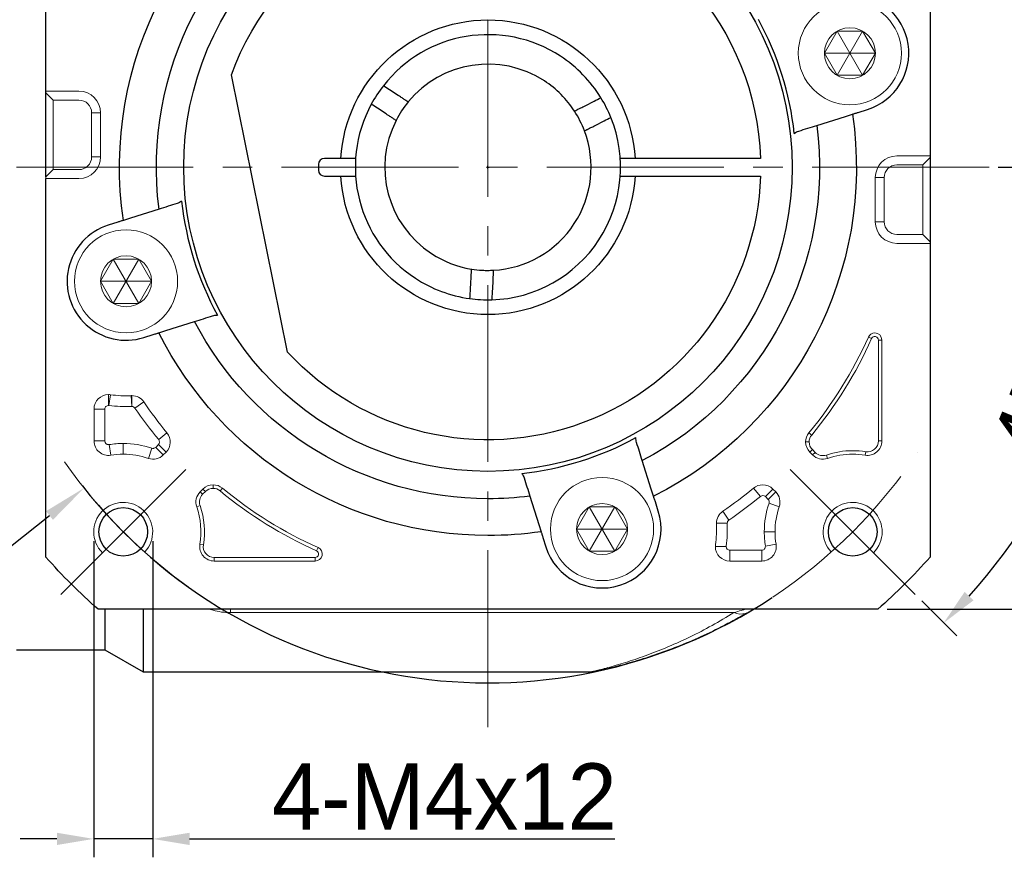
# Model space of a CAD drawing. Header units: millimetres. Extents: x 831 to 1300, y 1031 to 1361.
# Tile 3 of 12: x 891 to 958, y 1200 to 1257. Entities that reach past the tile are written whole.
import ezdxf

# ---------------------------------------------------------------- set-up
doc = ezdxf.new("R2010")
doc.units = ezdxf.units.MM
doc.header["$PDSIZE"] = -5
doc.linetypes.add('点画线', pattern=[18, 12, -2, 2, -2])
doc.layers.get('0').update_dxf_attribs({"lineweight": 18})
doc.layers.get('Defpoints').update_dxf_attribs({"lineweight": 18})
for name, color, linetype, lineweight in [('7中心线层', 7, '点画线', 18), ('尺寸线', 7, 'Continuous', 18), ('尺寸线层', 3, 'Continuous', 18), ('粗实线', 7, 'Continuous', 50), ('细实线', 7, 'Continuous', 18)]:
    doc.layers.add(name, color=color, linetype=linetype, lineweight=lineweight)
doc.styles.add('工程字', font='txt')
doc.dimstyles.new('DIMSTYLE_17', dxfattribs={"dimtxt": 8, "dimasz": 12, "dimexe": 0.18, "dimexo": 0.0625, "dimgap": 0.09, "dimtad": 1, "dimtih": 1, "dimtoh": 1, "dimdec": 3, "dimdsep": 46, "dimtxsty": 'Standard', "dimblk": '_CAXARROW', "dimcen": 0.09, "dimdle": 24, "dimadec": 0, "dimazin": 0, "dimtfac": 0.7, "dimtdec": 3, "dimtofl": 0, "dimtmove": 0, "dimatfit": 3, "dimfxl": 1, "dimtolj": 1, "dimarcsym": 0})
doc.dimstyles.new('副本 ISO-25', dxfattribs={"dimtxt": 4.5, "dimasz": 2.5, "dimexe": 1.25, "dimexo": 0.625, "dimtad": 1, "dimtxsty": '工程字', "dimcen": 2.5, "dimdle": 5, "dimadec": 0, "dimazin": 0, "dimtfac": 1, "dimtmove": 0, "dimatfit": 3, "dimfxl": 1, "dimtolj": 1, "dimarcsym": 0})

# ---------------------------------------------------------------- blocks, each defined once
blk = doc.blocks.new('*D101')
at = {"layer": 'Defpoints', "color": 0}
for p in [(895.802, 1222.356), (899.802, 1222.356), (895.802, 1201.513)]:
    blk.add_point(p, dxfattribs=at)
at = {"layer": '尺寸线层', "color": 0, "lineweight": -2}
for p, q in [((895.802, 1221.731), (895.802, 1200.263)), ((899.802, 1221.731), (899.802, 1200.263)), ((893.302, 1201.513), (890.802, 1201.513)), ((899.802, 1201.513), (895.802, 1201.513)), ((902.302, 1201.513), (931.166, 1201.513))]:
    blk.add_line(p, q, dxfattribs=at)
at = {"layer": '尺寸线层', "color": 0}
for points in [[(893.302, 1201.096), (893.302, 1201.929), (895.802, 1201.513)], [(902.302, 1201.929), (902.302, 1201.096), (899.802, 1201.513)]]:
    blk.add_solid(points, dxfattribs=at)
at = {"layer": '尺寸线层', "color": 0, "insert": (919.593, 1204.388), "char_height": 4.5, "attachment_point": 5, "style": '工程字'}
blk.add_mtext('\\A1;4-M4x12', dxfattribs=at)
blk = doc.blocks.new('_CAXARROW')
blk.add_hatch(color=0).paths.add_polyline_path([(0, 0), (-1, 0.125), (-1, -0.125)], flags=0)
blk = doc.blocks.new('*D102')
at = {"layer": 'Defpoints', "color": 0}
for p in [(949.954, 1268.877), (895.147, 1225.332)]:
    blk.add_point(p, dxfattribs=at)
at = {"layer": '尺寸线层', "color": 0, "linetype": 'Continuous', "lineweight": -2}
for p, q in [((922.46, 1247.104), (922.64, 1247.104)), ((922.55, 1247.014), (922.55, 1247.194)), ((873.296, 1207.971), (892.798, 1223.465)), ((863.17, 1207.971), (873.296, 1207.971))]:
    blk.add_line(p, q, dxfattribs=at)
blk.add_arc((922.55, 1247.104), 35, 218.17347, 303.41935, dxfattribs=at)
at = {"layer": '尺寸线层', "color": 0, "lineweight": -2, "xscale": 3, "yscale": 3, "zscale": 3, "rotation": 38.46813667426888}
blk.add_blockref('_CAXARROW', (895.147, 1225.332), dxfattribs=at)
at = {"layer": '尺寸线层', "color": 0, "insert": (867.733, 1211.221), "char_height": 4.5, "attachment_point": 5, "style": '工程字'}
blk.add_mtext('\\A1;∅70', dxfattribs=at)
blk = doc.blocks.new('_FILLED')
at = {"linetype": 'ByBlock'}
blk.add_hatch(color=0, dxfattribs=at).paths.add_polyline_path([(0, 0), (-1, 0.133), (-1, -0.133)], flags=0)
blk = doc.blocks.new('*D103')
at = {"layer": 'Defpoints', "color": 0}
for p in [(949.008, 1277.104), (949.008, 1217.104), (974.386, 1217.104)]:
    blk.add_point(p, dxfattribs=at)
at = {"layer": '尺寸线层', "color": 0, "lineweight": -2}
for p, q in [((949.633, 1277.104), (975.636, 1277.104)), ((974.386, 1274.604), (974.386, 1219.604)), ((949.633, 1217.104), (975.636, 1217.104))]:
    blk.add_line(p, q, dxfattribs=at)
at = {"layer": '尺寸线层', "color": 0}
for points in [[(974.803, 1274.604), (973.969, 1274.604), (974.386, 1277.104)], [(973.969, 1219.604), (974.803, 1219.604), (974.386, 1217.104)]]:
    blk.add_solid(points, dxfattribs=at)
at = {"layer": '尺寸线层', "color": 0, "insert": (971.511, 1247.104), "char_height": 4.5, "attachment_point": 5, "rotation": 90, "style": '工程字'}
blk.add_mtext('\\A1;60', dxfattribs=at)
blk = doc.blocks.new('*D104')
at = {"layer": 'Defpoints', "color": 0}
for p in [(951.542, 1276.096), (943.056, 1267.61), (964.792, 1258.423), (868.637, 1247.104), (956.55, 1247.104)]:
    blk.add_point(p, dxfattribs=at)
at = {"layer": '尺寸线层', "color": 0, "lineweight": -2}
for p, q in [((951.984, 1276.538), (954.357, 1278.911)), ((957.175, 1247.104), (967.532, 1247.104))]:
    blk.add_line(p, q, dxfattribs=at)
blk.add_arc((922.55, 1247.104), 43.732, 3.27584, 41.72416, dxfattribs=at)
at = {"layer": '尺寸线层', "color": 0}
for points in [[(955.493, 1276.496), (954.887, 1275.924), (953.473, 1278.028)], [(965.794, 1249.591), (966.627, 1249.615), (966.282, 1247.104)]]:
    blk.add_solid(points, dxfattribs=at)
at = {"layer": '尺寸线层', "color": 0, "insert": (965.61, 1264.94), "char_height": 4.5, "attachment_point": 5, "rotation": 292.5, "style": '工程字'}
blk.add_mtext('\\A1;45%%d', dxfattribs=at)
blk = doc.blocks.new('*D105')
at = {"layer": 'Defpoints', "color": 0}
for p in [(868.637, 1247.104), (956.55, 1247.104), (943.056, 1226.598), (960.43, 1225.235), (951.542, 1218.113)]:
    blk.add_point(p, dxfattribs=at)
at = {"layer": '尺寸线层', "color": 0, "lineweight": -2}
for p, q in [((957.175, 1247.104), (967.54, 1247.104)), ((951.984, 1217.671), (954.363, 1215.292))]:
    blk.add_line(p, q, dxfattribs=at)
blk.add_arc((922.55, 1247.104), 43.74, 318.27527, 356.72473, dxfattribs=at)
at = {"layer": '尺寸线层', "color": 0}
for points in [[(966.635, 1244.593), (965.802, 1244.617), (966.29, 1247.104)], [(954.892, 1218.279), (955.498, 1217.707), (953.479, 1216.176)]]:
    blk.add_solid(points, dxfattribs=at)
at = {"layer": '尺寸线层', "color": 0, "insert": (960.304, 1231.466), "char_height": 4.5, "attachment_point": 5, "rotation": 67.5, "style": '工程字'}
blk.add_mtext('\\A1;45%%d', dxfattribs=at)

msp = doc.modelspace()

# ---------------------------------------------------------------- linework, layer by layer
for p, q in [((892.5502, 1252.16), (892.5502, 1252.2698)), ((892.5502, 1252.2698), (893.0502, 1252.2698)), ((892.5502, 1252.16), (893.0502, 1251.6613)), ((892.5502, 1251.1625), (892.5502, 1252.16)), ((893.0502, 1252.2698), (894.8002, 1252.2698)), ((893.0502, 1251.6613), (894.8002, 1251.6613)), ((892.5502, 1247.4446), (892.5502, 1251.1625)), ((895.6579, 1250.8036), (895.7677, 1250.8036)), ((895.6579, 1250.8036), (895.6579, 1247.8036)), ((896.2665, 1250.8036), (895.7677, 1250.8036)), ((896.2665, 1250.8036), (896.2665, 1247.8036)), ((892.5502, 1246.4471), (892.5502, 1247.4446)), ((895.6579, 1247.8036), (895.7677, 1247.8036)), ((896.2665, 1247.8036), (895.7677, 1247.8036)), ((950.3002, 1247.8714), (952.0502, 1247.8714)), ((952.5502, 1247.8714), (952.0502, 1247.8714)), ((952.5502, 1247.7616), (952.0502, 1247.2628)), ((952.5502, 1247.8714), (952.5502, 1247.7616)), ((952.5502, 1247.7616), (952.5502, 1246.764)), ((892.5502, 1246.4471), (893.0502, 1246.9459)), ((894.8002, 1246.9459), (893.0502, 1246.9459)), ((950.3002, 1247.2628), (952.0502, 1247.2628)), ((952.5502, 1246.764), (952.5502, 1243.0462)), ((892.5502, 1246.3373), (892.5502, 1246.4471)), ((892.5502, 1246.3373), (893.0502, 1246.3373)), ((894.8002, 1246.3373), (893.0502, 1246.3373)), ((948.834, 1243.4051), (948.834, 1246.4051)), ((949.4425, 1243.4051), (949.4425, 1246.4051)), ((952.5502, 1243.0462), (952.5502, 1242.0486)), ((952.0502, 1242.5474), (950.3002, 1242.5474)), ((952.5502, 1242.0486), (952.0502, 1242.5474)), ((952.5502, 1242.0486), (952.5502, 1241.9389)), ((952.0502, 1241.9389), (950.3002, 1241.9389)), ((952.5502, 1241.9389), (952.0502, 1241.9389)), ((948.5813, 1235.4761), (948.3615, 1235.5743)), ((949.04, 1235.3783), (949.2807, 1235.3783)), ((949.04, 1235.3783), (949.04, 1228.5249)), ((949.2807, 1228.5249), (949.2807, 1235.3783)), ((896.8002, 1230.9429), (896.8002, 1231.6732)), ((896.8343, 1230.9407), (896.9338, 1231.6641)), ((898.3763, 1230.8702), (898.3433, 1231.5996)), ((898.3876, 1230.8704), (898.3876, 1231.6006)), ((895.8198, 1230.6927), (895.8198, 1228.5249)), ((896.5499, 1230.6927), (895.8198, 1230.6927)), ((896.5499, 1228.5249), (896.5499, 1230.6927)), ((898.5944, 1230.7612), (899.1976, 1231.1727)), ((900.2073, 1228.6172), (900.7699, 1229.0827)), ((944.5161, 1228.9292), (944.3306, 1229.0827)), ((896.5499, 1228.5249), (895.8198, 1228.5249)), ((896.8403, 1228.2778), (896.9573, 1227.5571)), ((897.8015, 1227.6251), (897.8015, 1228.3553)), ((899.7445, 1228.0319), (899.5081, 1227.3411)), ((900.1914, 1228.2806), (900.0026, 1228.0918)), ((900.0026, 1228.0918), (900.5189, 1227.5755)), ((900.1914, 1228.2806), (900.7077, 1227.7643)), ((944.3462, 1228.4576), (944.1056, 1228.4576)), ((949.04, 1228.5249), (949.2807, 1228.5249)), ((900.5189, 1227.5755), (900.7077, 1227.7643)), ((944.5629, 1227.9345), (944.3927, 1227.7643)), ((944.3927, 1227.7643), (944.5816, 1227.5755)), ((944.7518, 1227.7457), (944.5629, 1227.9345)), ((944.7518, 1227.7457), (944.5816, 1227.5755)), ((945.5145, 1227.5688), (945.5924, 1227.3411)), ((948.1817, 1227.7946), (948.1432, 1227.5571)), ((903.9035, 1225.3083), (903.9035, 1225.549)), ((903.2102, 1225.2618), (903.0214, 1225.073)), ((903.1916, 1224.9028), (903.0214, 1225.073)), ((903.1916, 1224.9028), (903.3804, 1225.0917)), ((903.3804, 1225.0917), (903.2102, 1225.2618)), ((904.3751, 1225.1385), (904.5286, 1225.324)), ((941.0374, 1224.7614), (940.5719, 1225.324)), ((941.374, 1224.7455), (941.8903, 1225.2618)), ((941.374, 1224.7455), (941.5628, 1224.5567)), ((941.5628, 1224.5567), (942.0791, 1225.073)), ((942.0791, 1225.073), (941.8903, 1225.2618)), ((903.0147, 1224.1401), (902.787, 1224.0622)), ((941.6226, 1224.2986), (942.3135, 1224.0622)), ((938.8934, 1223.1485), (938.4819, 1223.7517)), ((938.7842, 1222.9417), (938.054, 1222.9417)), ((942.0295, 1222.3556), (941.2993, 1222.3556)), ((903.2405, 1221.4729), (903.003, 1221.5114)), ((938.7117, 1221.3543), (937.9814, 1221.3543)), ((941.3768, 1221.3944), (942.0975, 1221.5114)), ((910.922, 1221.0733), (911.0202, 1221.293)), ((941.1297, 1221.104), (938.9619, 1221.104)), ((938.9619, 1221.104), (938.9619, 1220.3739)), ((941.1297, 1221.104), (941.1297, 1220.3739)), ((910.8242, 1220.6145), (903.9708, 1220.6145)), ((903.9708, 1220.6145), (903.9708, 1220.3739)), ((903.9708, 1220.3739), (910.8242, 1220.3739)), ((910.8242, 1220.6145), (910.8242, 1220.3739)), ((938.9619, 1220.3739), (941.1297, 1220.3739)), ((905.086, 1216.8699), (905.086, 1217.1043)), ((939.2391, 1216.8699), (905.086, 1216.8699))]:
    msp.add_line(p, q)
for centre in [(947.1085, 1254.8475), (897.992, 1239.3612), (930.2934, 1222.5461)]:
    msp.add_circle(centre, 1.7321)
at = {"extrusion": (0, 0, -1)}
for centre, radius, start, end in [((-894.8002, 1250.8036), 1.4663, 90, 180), ((-894.8002, 1250.8036), 0.8577, 90, 180), ((-894.8002, 1247.8036), 1.4663, 180, 270), ((-894.8002, 1247.8036), 0.8577, 180, 270), ((-950.3002, 1246.4051), 1.4663, 0, 90), ((-950.3002, 1246.4051), 0.8577, 0, 90), ((-950.3002, 1243.4051), 1.4663, 270, 0), ((-950.3002, 1243.4051), 0.8577, 270, 0), ((-922.5502, 1247.1043), 28.2695, 204.070615, 219.60525), ((-897.992, 1239.3612), 7.7695, 267.40882, 277.82827), ((-922.5502, 1247.1043), 28.2695, 320.39475, 325.697413), ((-945.086, 1228.4576), 0.7398, 0, 39.60525), ((-945.086, 1228.4576), 0.7398, 315, 0), ((-948.3002, 1228.5249), 0.7398, 180, 279.218623), ((-897.8015, 1222.3556), 5.2695, 80.781377, 90), ((-897.8015, 1222.3556), 5.2695, 90, 108.896119), ((-945.2749, 1228.2688), 0.7398, 251.103881, 315), ((-947.299, 1222.3556), 5.2695, 71.103881, 90), ((-947.299, 1222.3556), 5.2695, 90, 99.218623), ((-903.7147, 1224.3797), 0.7398, 341.103881, 45), ((-903.9035, 1224.5685), 0.7398, 45, 90), ((-903.9035, 1224.5685), 0.7398, 90, 129.60525), ((-922.5502, 1247.1043), 28.2695, 294.070615, 309.60525), ((-922.5502, 1247.1043), 28.2695, 230.39475, 235.697413), ((-897.8015, 1222.3556), 5.2695, 161.103881, 189.218623), ((-947.299, 1222.3556), 5.2695, 0, 18.896119), ((-930.2934, 1222.5461), 7.7695, 177.40882, 187.82827), ((-947.299, 1222.3556), 5.2695, 350.781377, 0), ((-903.9708, 1221.3543), 0.7398, 270, 9.218623)]:
    msp.add_arc(centre, radius, start, end, dxfattribs=at)
for centre, radius, start, end in [((922.5502, 1247.1043), 28.5102, 320.39475, 335.929385), ((948.8002, 1235.3783), 0.4805, 90, 155.929385), ((948.8002, 1235.3783), 0.4805, 0, 90), ((896.8002, 1230.6927), 0.9805, 90, 180), ((896.8002, 1230.6927), 0.9805, 82.17173, 90), ((898.3876, 1230.6201), 0.9805, 90, 92.59118), ((898.3876, 1230.6201), 0.9805, 34.302587, 90), ((897.992, 1239.3612), 8.4997, 262.17173, 272.59118), ((922.5502, 1247.1043), 28.9997, 214.302587, 219.60525), ((900.0144, 1228.4576), 0.9805, 315, 39.60525), ((945.086, 1228.4576), 0.9805, 140.39475, 180), ((896.8002, 1228.5249), 0.9805, 180, 279.218623), ((897.8015, 1222.3556), 5.9997, 90, 99.218623), ((897.8015, 1222.3556), 5.9997, 71.103881, 90), ((945.086, 1228.4576), 0.9805, 180, 225), ((948.3002, 1228.5249), 0.9805, 260.781377, 0), ((899.8256, 1228.2688), 0.9805, 251.103881, 315), ((945.2749, 1228.2688), 0.9805, 225, 288.896119), ((947.299, 1222.3556), 5.5102, 90, 108.896119), ((947.299, 1222.3556), 5.5102, 80.781377, 90), ((903.9035, 1224.5685), 0.9805, 90, 135), ((903.9035, 1224.5685), 0.9805, 50.39475, 90), ((941.197, 1224.5685), 0.9805, 90, 129.60525), ((941.197, 1224.5685), 0.9805, 45, 90), ((903.7147, 1224.3797), 0.9805, 135, 198.896119), ((922.5502, 1247.1043), 28.5102, 230.39475, 245.929385), ((922.5502, 1247.1043), 28.9997, 304.302587, 309.60525), ((941.3858, 1224.3797), 0.9805, 341.103881, 45), ((897.8015, 1222.3556), 2, 317.046713, 225), ((897.8015, 1222.3556), 5.5102, 350.781377, 18.896119), ((947.299, 1222.3556), 5.9997, 161.103881, 180), ((947.299, 1222.3556), 2, 315, 222.953287), ((939.0345, 1222.9417), 0.9805, 124.302587, 180), ((939.0345, 1222.9417), 0.9805, 180, 182.59118), ((930.2934, 1222.5461), 8.4997, 352.17173, 2.59118), ((947.299, 1222.3556), 5.9997, 180, 189.218623), ((903.9708, 1221.3543), 0.9805, 170.781377, 270), ((938.9619, 1221.3543), 0.9805, 172.17173, 180), ((938.9619, 1221.3543), 0.9805, 180, 270), ((941.1297, 1221.3543), 0.9805, 270, 9.218623), ((910.8242, 1220.8543), 0.4805, 270, 65.929385)]:
    msp.add_arc(centre, radius, start, end)
msp.add_ellipse((939.2391, 1218.6354), major_axis=(-1.0114, 1.7254), ratio=0.6888272, start_param=2.4365012, end_param=2.9666747)
for points, knots in [([(948.5813, 1235.4761), (948.613, 1235.5194), (948.6762, 1235.6057), (948.8534, 1235.6276), (949.0062, 1235.5353), (949.0288, 1235.4307), (949.04, 1235.3783)], [0, 0, 0, 0, 0.2504474, 0.5, 0.7495526, 1, 1, 1, 1]), ([(896.5499, 1230.6927), (896.5661, 1230.7605), (896.5983, 1230.8953), (896.7331, 1230.9271), (896.8002, 1230.9429)], [0, 0, 0, 0, 0.5025738, 1, 1, 1, 1]), ([(898.3876, 1230.8704), (898.4287, 1230.865), (898.5111, 1230.8541), (898.5666, 1230.7922), (898.5944, 1230.7612)], [0, 0, 0, 0, 0.499116, 1, 1, 1, 1]), ([(896.8403, 1228.2778), (896.8271, 1228.2764), (896.7508, 1228.2681), (896.5966, 1228.3297), (896.5655, 1228.4597), (896.5499, 1228.5249)], [0, 0, 0, 0, 0.0952819, 0.5467814, 1, 1, 1, 1]), ([(900.0026, 1228.0918), (899.9644, 1228.0643), (899.9105, 1228.0255), (899.8167, 1228.015), (899.7713, 1228.0257), (899.7445, 1228.0319)], [0, 0, 0, 0, 0.4976567, 0.7030632, 1, 1, 1, 1]), ([(900.2073, 1228.6172), (900.237, 1228.5596), (900.2964, 1228.4443), (900.2264, 1228.3352), (900.1914, 1228.2806)], [0, 0, 0, 0, 0.5, 1, 1, 1, 1]), ([(941.0374, 1224.7614), (941.095, 1224.7911), (941.2102, 1224.8505), (941.3194, 1224.7805), (941.374, 1224.7455)], [0, 0, 0, 0, 0.5, 1, 1, 1, 1]), ([(938.7842, 1222.9417), (938.7896, 1222.9828), (938.8005, 1223.0652), (938.8624, 1223.1207), (938.8934, 1223.1485)], [0, 0, 0, 0, 0.499116, 1, 1, 1, 1]), ([(938.9619, 1221.104), (938.8941, 1221.1202), (938.7593, 1221.1524), (938.7275, 1221.2872), (938.7117, 1221.3543)], [0, 0, 0, 0, 0.5025738, 1, 1, 1, 1]), ([(941.3768, 1221.3944), (941.3689, 1221.3177), (941.3532, 1221.1642), (941.2042, 1221.1241), (941.1297, 1221.104)], [0, 0, 0, 0, 0.500011, 1, 1, 1, 1]), ([(910.922, 1221.0733), (910.9653, 1221.0416), (911.0516, 1220.9783), (911.0735, 1220.8012), (910.9812, 1220.6484), (910.8766, 1220.6258), (910.8242, 1220.6145)], [0, 0, 0, 0, 0.2504474, 0.5, 0.7495526, 1, 1, 1, 1]), ([(903.726, 1217.095), (903.784, 1217.0752), (903.8433, 1217.0564), (904.081, 1216.9869), (904.2703, 1216.9443), (904.6703, 1216.8855), (904.8753, 1216.8699), (905.086, 1216.8699)], [0, 0, 0, 0, 0.1454819, 0.1454819, 0.572741, 0.572741, 1, 1, 1, 1]), ([(929.7809, 1212.9095), (929.8199, 1212.9188), (930.0728, 1212.9797), (930.7838, 1213.1587), (932.0144, 1213.5196), (933.3779, 1213.9855), (934.8057, 1214.5507), (936.273, 1215.2172), (937.7559, 1215.9786), (938.7444, 1216.5726), (939.2391, 1216.8699)], [0, 0, 0, 0, 0.0287584, 0.1679333, 0.3071957, 0.4454802, 0.5836293, 0.7220356, 0.8609002, 1, 1, 1, 1]), ([(939.2391, 1216.8699), (939.4172, 1216.9227), (939.6917, 1217.0042), (939.9101, 1217.0719), (939.9542, 1217.0856), (939.9586, 1217.0869)], [0, 0, 0, 0, 0.6302264, 0.9714081, 1, 1, 1, 1]), ([(929.5488, 1212.8549), (929.5444, 1212.8538), (929.5378, 1212.8523), (929.5984, 1212.8663), (929.725, 1212.8961), (929.7809, 1212.9095)], [0, 0, 0, 0, 0.0002341, 0.6278325, 1, 1, 1, 1])]:
    msp.add_open_spline(points, degree=3, knots=knots)
for points, degree in [([(896.8002, 1230.9429), (896.8116, 1230.9429), (896.823, 1230.9422), (896.8343, 1230.9407)], 3), ([(898.3763, 1230.8702), (898.3876, 1230.8704)], 1), ([(941.5628, 1224.5567), (941.5911, 1224.5179), (941.6478, 1224.4404), (941.631, 1224.3459), (941.6226, 1224.2986)], 3), ([(938.7844, 1222.9304), (938.7842, 1222.9417)], 1), ([(938.7117, 1221.3543), (938.7117, 1221.3657), (938.7124, 1221.3771), (938.7139, 1221.3884)], 3)]:
    msp.add_open_spline(points, degree=degree)
at = {"layer": '7中心线层'}
for p, q in [((922.5502, 1209.1043), (922.5502, 1285.1043)), ((956.5502, 1247.1043), (868.6368, 1247.1043)), ((902.0441, 1226.5982), (892.8518, 1217.4059)), ((943.0563, 1226.5982), (951.5416, 1218.113))]:
    msp.add_line(p, q, dxfattribs=at)
for start, end in [(303.521659, 326.478341), (214.822638, 236.478341)]:
    msp.add_arc((922.5502, 1247.1043), 35, start, end, dxfattribs=at)
at = {"layer": '尺寸线'}
for p, q in [((893.0502, 1251.6613), (893.0502, 1246.9459)), ((952.0502, 1247.2628), (952.0502, 1242.5474)), ((949.4425, 1246.4051), (948.834, 1246.4051)), ((949.4425, 1243.4051), (948.834, 1243.4051))]:
    msp.add_line(p, q, dxfattribs=at)
at = {"layer": '粗实线', "linetype": 'Continuous', "lineweight": 30}
for p, q in [((892.5502, 1246.4471), (892.5502, 1273.5619)), ((892.5502, 1246.4471), (892.5502, 1273.5619)), ((952.5502, 1273.5619), (952.5502, 1241.9389)), ((952.5502, 1273.5619), (952.5502, 1241.9389)), ((908.9575, 1234.555), (905.143, 1253.3684)), ((916.4608, 1251.9786), (915.8723, 1252.3631)), ((929.1389, 1251.2792), (929.7661, 1251.5966)), ((915.6404, 1250.7229), (915.0518, 1251.1074)), ((947.6752, 1250.8321), (948.3113, 1251.0326)), ((929.8162, 1249.9408), (930.4435, 1250.2583)), ((944.8699, 1249.9476), (946.8056, 1250.5579)), ((946.8056, 1250.5579), (947.2888, 1250.7103)), ((912.5683, 1247.7043), (911.4502, 1247.7043)), ((941.0405, 1247.7043), (932.5322, 1247.7043)), ((911.0502, 1247.3043), (911.0502, 1246.9043)), ((892.5502, 1220.6468), (892.5502, 1246.3373)), ((892.5502, 1220.6468), (892.5502, 1246.3373)), ((911.4502, 1246.5043), (912.5683, 1246.5043)), ((932.5322, 1246.5043), (941.0405, 1246.5043)), ((900.2306, 1244.2611), (898.2949, 1243.6508)), ((897.4253, 1243.3766), (896.7892, 1243.176)), ((898.2949, 1243.6508), (897.8117, 1243.4984)), ((952.5502, 1241.9389), (952.5502, 1220.6468)), ((952.5502, 1241.9389), (952.5502, 1220.6468)), ((921.3737, 1239.3936), (921.335, 1238.6917)), ((922.8714, 1239.311), (922.8327, 1238.609)), ((900.2173, 1235.8687), (900.7005, 1236.021)), ((900.7005, 1236.021), (902.6363, 1236.6314)), ((899.1949, 1235.5463), (899.8309, 1235.7469)), ((933.6335, 1225.2546), (933.0232, 1227.1904)), ((925.3935, 1224.7847), (926.0038, 1222.849)), ((933.7859, 1224.7714), (933.6335, 1225.2546)), ((934.1083, 1223.749), (933.9077, 1224.385)), ((926.0038, 1222.849), (926.1562, 1222.3658)), ((926.278, 1221.9794), (926.4785, 1221.3433)), ((949.0078, 1217.1043), (896.0927, 1217.1043)), ((949.0078, 1217.1043), (896.0927, 1217.1043)), ((896.5502, 1217.1043), (896.5502, 1214.3543)), ((899.1483, 1217.1039), (899.1483, 1212.8543)), ((890.5502, 1214.3543), (896.5502, 1214.3543)), ((896.5502, 1214.3543), (899.1483, 1212.8543)), ((899.1483, 1212.8543), (929.5654, 1212.8543))]:
    msp.add_line(p, q, dxfattribs=at)
for centre in [(897.8015, 1222.3556), (947.299, 1222.3556)]:
    msp.add_circle(centre, 1.65, dxfattribs=at)
at = {"layer": '粗实线', "linetype": 'Continuous', "lineweight": 30, "extrusion": (0, 0, -1)}
for radius, start, end in [(25, 351.706896, 63.293104), (20.6414, 270, 90), (20.6414, 90, 270), (22.5, 352.740348, 62.259652), (18.5, 19.791512, 178.141433), (10, 3.439813, 176.560187), (25, 171.706896, 243.293104), (22.5, 172.740348, 242.259652), (18.5, 181.858567, 317.285651), (10, 183.439813, 356.560187), (22.5, 270, 332.259652), (25, 270, 333.293104), (22.5, 262.740348, 270), (25, 261.706896, 270), (40, 311.409622, 318.590378), (40, 311.409622, 318.590378), (40, 221.409622, 228.590378), (40, 221.409622, 228.590378)]:
    msp.add_arc((-922.5502, 1247.1043), radius, start, end, dxfattribs=at)
at = {"layer": '粗实线', "linetype": 'Continuous', "lineweight": 30}
for centre, radius, start, end in [((947.1085, 1254.8475), 4, 287.500017, 90), ((922.5502, 1247.1043), 20.9162, 6.317702, 28.682298), ((922.5502, 1247.1043), 9, 56.84238, 142.062189), ((922.5502, 1247.1043), 7, 56.84238, 140.691741), ((922.5502, 1247.1043), 9, 31.622572, 56.84238), ((922.5502, 1247.1043), 7, 32.99302, 56.84238), ((922.5502, 1247.1043), 9, 142.061948, 151.622258), ((922.5502, 1247.1043), 9, 151.622572, 236.84238), ((922.5502, 1247.1043), 9, 22.062552, 31.622862), ((922.5502, 1247.1043), 7, 152.99302, 236.84238), ((922.5502, 1247.1043), 9, 271.622572, 22.062189), ((922.5502, 1247.1043), 7, 272.99302, 20.691741), ((911.4502, 1247.3043), 0.4, 90, 180), ((911.4502, 1246.9043), 0.4, 180, 270), ((922.5502, 1247.1043), 20.9162, 186.317702, 208.682298), ((897.992, 1239.3612), 4, 107.5, 287.5), ((922.5502, 1247.1043), 7, 236.84238, 260.691741), ((922.5502, 1247.1043), 9, 236.84238, 262.062189), ((922.5502, 1247.1043), 9, 262.063596, 271.621213), ((922.5502, 1247.1043), 20.9162, 276.317702, 298.682298), ((930.2934, 1222.5461), 4, 197.500017, 17.5)]:
    msp.add_arc(centre, radius, start, end, dxfattribs=at)
for centre, major_axis, ratio, start_param, end_param in [((939.2391, 1218.6354), (-1.0114, 1.7254), 0.6888272, 2.966675, 3.1415927), ((929.6072, 1214.8677), (0.4277, -1.9537), 0.9910457, 6.0657882, 6.2831853)]:
    msp.add_ellipse(centre, major_axis=major_axis, ratio=ratio, start_param=start_param, end_param=end_param, dxfattribs=at)
for points, degree in [([(915.8723, 1252.3631), (915.7322, 1252.4546), (915.5922, 1252.5461), (915.4521, 1252.6376)], 3), ([(915.0518, 1251.1074), (914.9118, 1251.1989), (914.7717, 1251.2904), (914.6317, 1251.3818)], 3), ([(917.134, 1251.5388), (916.818, 1251.1528), (916.5401, 1250.7275), (916.3136, 1250.283)], 3), ([(929.7661, 1251.5966), (929.9154, 1251.6722), (930.0647, 1251.7477), (930.2139, 1251.8232)], 3), ([(929.0987, 1249.5777), (928.9224, 1250.0444), (928.6931, 1250.4977), (928.4214, 1250.9161)], 3), ([(930.4435, 1250.2583), (930.5927, 1250.3338), (930.742, 1250.4093), (930.8912, 1250.4849)], 3), ([(943.3394, 1249.406), (943.4364, 1249.4786), (943.5362, 1249.5271), (943.6379, 1249.5591)], 3), ([(943.6379, 1249.5591), (944.049, 1249.6888), (944.4596, 1249.8182), (944.8699, 1249.9476)], 3), ([(901.7611, 1244.8027), (901.6641, 1244.7301), (901.5643, 1244.6816), (901.4626, 1244.6495)], 3), ([(901.4626, 1244.6495), (901.0515, 1244.5199), (900.6409, 1244.3905), (900.2306, 1244.2611)], 3), ([(921.335, 1238.6917), (921.3258, 1238.5246), (921.3166, 1238.3576), (921.3074, 1238.1906)], 3), ([(922.8327, 1238.609), (922.8235, 1238.442), (922.8143, 1238.275), (922.8051, 1238.1079)], 3), ([(902.6363, 1236.6314), (903.0465, 1236.7607), (903.4571, 1236.8902), (903.8682, 1237.0198)], 3), ([(903.8682, 1237.0198), (903.961, 1237.0491), (904.0604, 1237.0661), (904.1689, 1237.0661)], 3), ([(904.1689, 1237.0661), (904.1794, 1237.0661), (904.19, 1237.0659), (904.2006, 1237.0656)], 3), ([(932.6348, 1228.4223), (932.6027, 1228.5241), (932.5852, 1228.6336), (932.589, 1228.7547)], 3), ([(933.0232, 1227.1904), (932.8939, 1227.6006), (932.7644, 1228.0112), (932.6348, 1228.4223)], 3), ([(924.8519, 1226.3152), (924.9245, 1226.2182), (924.973, 1226.1184), (925.005, 1226.0167)], 3), ([(925.005, 1226.0167), (925.1347, 1225.6056), (925.2641, 1225.195), (925.3935, 1224.7847)], 3), ([(939.4352, 1216.4467), (940.0283, 1216.8151)], 1), ([(940.2505, 1216.91), (940.3675, 1216.9785), (940.4781, 1217.0444), (940.5779, 1217.1043)], 3), ([(929.7007, 1212.8654), (929.7062, 1212.853), (929.8876, 1212.8876)], 2)]:
    msp.add_open_spline(points, degree=degree, dxfattribs=at)
for points, knots in [([(917.1359, 1251.5375), (917.1321, 1251.54), (917.1211, 1251.5472), (917.0716, 1251.5795), (917.0344, 1251.6039), (916.9411, 1251.6648), (916.8837, 1251.7023), (916.7566, 1251.7853), (916.6852, 1251.832), (916.5624, 1251.9122), (916.5114, 1251.9455), (916.4608, 1251.9786)], [0, 0, 0, 0, 0.2135041, 0.2135041, 0.4269713, 0.4269713, 0.6410212, 0.6410212, 0.8562277, 0.8562277, 1, 1, 1, 1]), ([(916.3155, 1250.2818), (916.3117, 1250.2843), (916.3007, 1250.2915), (916.2512, 1250.3238), (916.214, 1250.3481), (916.1207, 1250.4091), (916.0633, 1250.4466), (915.9362, 1250.5296), (915.8647, 1250.5763), (915.742, 1250.6565), (915.691, 1250.6898), (915.6404, 1250.7229)], [0, 0, 0, 0, 0.2135041, 0.2135041, 0.4269713, 0.4269713, 0.6410212, 0.6410212, 0.8562277, 0.8562277, 1, 1, 1, 1]), ([(928.4193, 1250.9151), (928.4235, 1250.9171), (928.4352, 1250.9231), (928.4879, 1250.9497), (928.5275, 1250.9698), (928.627, 1251.0201), (928.6882, 1251.0511), (928.8236, 1251.1196), (928.8998, 1251.1582), (929.0306, 1251.2244), (929.0849, 1251.2519), (929.1389, 1251.2792)], [0, 0, 0, 0, 0.2135041, 0.2135041, 0.4269713, 0.4269713, 0.6410212, 0.6410212, 0.8562277, 0.8562277, 1, 1, 1, 1]), ([(947.2881, 1250.71), (947.2925, 1250.7114), (947.2969, 1250.7128), (947.3242, 1250.7214), (947.3453, 1250.7281), (947.3982, 1250.7447), (947.4307, 1250.755), (947.5031, 1250.7778), (947.5439, 1250.7907), (947.615, 1250.8131), (947.6452, 1250.8226), (947.6752, 1250.8321)], [0, 0, 0, 0, 0.2115356, 0.2115356, 0.4229944, 0.4229944, 0.6356664, 0.6356664, 0.8509644, 0.8509644, 1, 1, 1, 1]), ([(929.0967, 1249.5767), (929.1008, 1249.5788), (929.1125, 1249.5847), (929.1652, 1249.6114), (929.2048, 1249.6314), (929.3043, 1249.6818), (929.3655, 1249.7127), (929.5009, 1249.7813), (929.5771, 1249.8198), (929.7079, 1249.886), (929.7622, 1249.9135), (929.8162, 1249.9408)], [0, 0, 0, 0, 0.2135041, 0.2135041, 0.4269713, 0.4269713, 0.6410212, 0.6410212, 0.8562277, 0.8562277, 1, 1, 1, 1]), ([(913.5726, 1247.7043), (913.568, 1247.7043), (913.551, 1247.7043), (913.477, 1247.7043), (913.4212, 1247.7043), (913.2816, 1247.7043), (913.1957, 1247.7043), (913.006, 1247.7043), (912.8994, 1247.7043), (912.7175, 1247.7043), (912.6427, 1247.7043), (912.5683, 1247.7043)], [0, 0, 0, 0, 0.2143841, 0.2143841, 0.4287539, 0.4287539, 0.6433501, 0.6433501, 0.8583945, 0.8583945, 1, 1, 1, 1]), ([(932.5322, 1247.7043), (932.4199, 1247.7043), (932.3061, 1247.7043), (932.0941, 1247.7043), (931.9931, 1247.7043), (931.8178, 1247.7043), (931.7411, 1247.7043), (931.6223, 1247.7043), (931.5787, 1247.7043), (931.5389, 1247.7043), (931.5343, 1247.7043), (931.5297, 1247.7043)], [0, 0, 0, 0, 0.2155949, 0.2155949, 0.4311982, 0.4311982, 0.6466607, 0.6466607, 0.8617206, 0.8617206, 1, 1, 1, 1]), ([(912.5683, 1246.5043), (912.6806, 1246.5043), (912.7944, 1246.5043), (913.0064, 1246.5043), (913.1074, 1246.5043), (913.2827, 1246.5043), (913.3594, 1246.5043), (913.4781, 1246.5043), (913.5218, 1246.5043), (913.5616, 1246.5043), (913.5662, 1246.5043), (913.5708, 1246.5043)], [0, 0, 0, 0, 0.2155949, 0.2155949, 0.4311982, 0.4311982, 0.6466607, 0.6466607, 0.8617206, 0.8617206, 1, 1, 1, 1]), ([(931.5279, 1246.5043), (931.5325, 1246.5043), (931.5495, 1246.5043), (931.6235, 1246.5043), (931.6792, 1246.5043), (931.8189, 1246.5043), (931.9047, 1246.5043), (932.0945, 1246.5043), (932.2011, 1246.5043), (932.383, 1246.5043), (932.4578, 1246.5043), (932.5322, 1246.5043)], [0, 0, 0, 0, 0.2143841, 0.2143841, 0.4287539, 0.4287539, 0.6433501, 0.6433501, 0.8583945, 0.8583945, 1, 1, 1, 1]), ([(897.8124, 1243.4986), (897.808, 1243.4973), (897.8036, 1243.4959), (897.7763, 1243.4873), (897.7552, 1243.4806), (897.7023, 1243.4639), (897.6697, 1243.4537), (897.5974, 1243.4309), (897.5566, 1243.418), (897.4855, 1243.3956), (897.4553, 1243.386), (897.4253, 1243.3766)], [0, 0, 0, 0, 0.2115356, 0.2115356, 0.4229944, 0.4229944, 0.6356664, 0.6356664, 0.8509644, 0.8509644, 1, 1, 1, 1]), ([(921.4181, 1240.1988), (921.4179, 1240.1942), (921.4172, 1240.1811), (921.4139, 1240.1221), (921.4115, 1240.0777), (921.4053, 1239.9665), (921.4015, 1239.898), (921.3932, 1239.7464), (921.3885, 1239.6612), (921.3804, 1239.5148), (921.3771, 1239.454), (921.3737, 1239.3936)], [0, 0, 0, 0, 0.2135041, 0.2135041, 0.4269713, 0.4269713, 0.6410212, 0.6410212, 0.8562277, 0.8562277, 1, 1, 1, 1]), ([(921.418, 1240.1965), (921.6666, 1240.1635), (922.0424, 1240.1136), (922.5441, 1240.1004), (922.794, 1240.1095), (922.9157, 1240.1139)], [0, 0, 0, 0, 0.5003656, 0.7564876, 1, 1, 1, 1]), ([(922.9159, 1240.1162), (922.9156, 1240.1116), (922.9149, 1240.0985), (922.9116, 1240.0395), (922.9092, 1239.9951), (922.903, 1239.8838), (922.8993, 1239.8153), (922.8909, 1239.6638), (922.8862, 1239.5786), (922.8781, 1239.4322), (922.8748, 1239.3714), (922.8714, 1239.311)], [0, 0, 0, 0, 0.2135041, 0.2135041, 0.4269713, 0.4269713, 0.6410212, 0.6410212, 0.8562277, 0.8562277, 1, 1, 1, 1]), ([(899.8309, 1235.7469), (899.8746, 1235.7606), (899.9188, 1235.7746), (900.0013, 1235.8006), (900.0406, 1235.8129), (900.1085, 1235.8344), (900.1381, 1235.8437), (900.1834, 1235.858), (900.1999, 1235.8632), (900.2087, 1235.866), (900.2131, 1235.8674), (900.2175, 1235.8687)], [0, 0, 0, 0, 0.2183987, 0.2183987, 0.4368728, 0.4368728, 0.6541149, 0.6541149, 0.8686839, 0.8686839, 1, 1, 1, 1]), ([(933.9077, 1224.385), (933.894, 1224.4287), (933.88, 1224.4729), (933.854, 1224.5554), (933.8416, 1224.5947), (933.8202, 1224.6626), (933.8109, 1224.6922), (933.7966, 1224.7375), (933.7914, 1224.754), (933.7886, 1224.7628), (933.7872, 1224.7672), (933.7858, 1224.7716)], [0, 0, 0, 0, 0.2183987, 0.2183987, 0.4368728, 0.4368728, 0.6541149, 0.6541149, 0.8686839, 0.8686839, 1, 1, 1, 1]), ([(926.1559, 1222.3665), (926.1573, 1222.3621), (926.1587, 1222.3577), (926.1673, 1222.3304), (926.174, 1222.3093), (926.1906, 1222.2564), (926.2009, 1222.2238), (926.2237, 1222.1515), (926.2366, 1222.1107), (926.259, 1222.0396), (926.2685, 1222.0094), (926.278, 1221.9794)], [0, 0, 0, 0, 0.2115356, 0.2115356, 0.4229944, 0.4229944, 0.6356664, 0.6356664, 0.8509644, 0.8509644, 1, 1, 1, 1]), ([(939.5552, 1216.5188), (939.2365, 1216.3412), (938.3869, 1215.8767), (936.9952, 1215.2094), (935.3961, 1214.5316), (933.8287, 1213.9582), (932.334, 1213.4885), (931.2214, 1213.1915), (930.5107, 1213.0205), (930.1269, 1212.9338), (929.9268, 1212.8905), (929.9988, 1212.9061), (930.0348, 1212.914)], [0, 0, 0, 0, 0.0779031, 0.2075966, 0.3391669, 0.4705138, 0.6020797, 0.7347162, 0.8008385, 0.8672588, 0.9336462, 1, 1, 1, 1])]:
    msp.add_open_spline(points, degree=3, knots=knots, dxfattribs=at)
at = {"layer": '细实线', "color": 0}
for p, q in [((947.9745, 1256.3475), (946.2424, 1253.3475)), ((947.9745, 1253.3475), (946.2424, 1256.3475)), ((948.8405, 1254.8475), (945.3764, 1254.8475)), ((898.8581, 1240.8612), (897.126, 1237.8612)), ((898.8581, 1237.8612), (897.126, 1240.8612)), ((899.7241, 1239.3612), (896.26, 1239.3612)), ((931.1594, 1224.0461), (929.4274, 1221.0461)), ((931.1594, 1221.0461), (929.4274, 1224.0461)), ((932.0255, 1222.5461), (928.5614, 1222.5461))]:
    msp.add_line(p, q, dxfattribs=at)
for points in [[(945.3764, 1254.8475), (946.2424, 1253.3475), (947.9745, 1253.3475), (948.8405, 1254.8475), (947.9745, 1256.3475), (946.2424, 1256.3475)], [(896.26, 1239.3612), (897.126, 1237.8612), (898.8581, 1237.8612), (899.7241, 1239.3612), (898.8581, 1240.8612), (897.126, 1240.8612)], [(928.5614, 1222.5461), (929.4274, 1221.0461), (931.1594, 1221.0461), (932.0255, 1222.5461), (931.1594, 1224.0461), (929.4274, 1224.0461)]]:
    msp.add_lwpolyline(points, close=True, dxfattribs=at)
for centre in [(947.1085, 1254.8475), (897.992, 1239.3612), (930.2934, 1222.5461)]:
    msp.add_circle(centre, 3.5, dxfattribs=at)

# ---------------------------------------------------------------- dimensions: what is measured, and where the dimension line sits
at = {"layer": '尺寸线层'}
for base, line1, picture, middle in [((964.7921, 1258.423), ((943.0563, 1267.6104), (951.5416, 1276.0957)), '*D104', (965.6095, 1264.9401)), ((960.4298, 1225.2345), ((943.0563, 1226.5982), (951.5416, 1218.113)), '*D105', (960.3042, 1231.4661))]:
    dim = msp.add_angular_dim_2l(base=base, line1=line1, line2=((956.5502, 1247.1043), (868.6368, 1247.1043)), dimstyle='副本 ISO-25', dxfattribs=at)
    dim.commit()
    dim.dimension.update_dxf_attribs({"geometry": picture, "text_midpoint": middle})
dim = msp.add_linear_dim(base=(974.386, 1217.1043), p1=(949.0078, 1277.1043), p2=(949.0078, 1217.1043), angle=90, dimstyle='副本 ISO-25', dxfattribs=at)
dim.commit()
dim.dimension.update_dxf_attribs({"geometry": '*D103', "text_midpoint": (971.511, 1247.1043)})
at = {"layer": '尺寸线层', "linetype": 'Continuous'}
dim = msp.add_diameter_dim_2p(p1=(949.9536, 1268.8771), p2=(895.1468, 1225.3316), dimstyle='DIMSTYLE_17', override={"dimtxt": 4.5, "dimasz": 3, "dimgap": 1, "dimtxsty": '工程字', "dimtol": 0, "dimldrblk": '_FILLED'}, dxfattribs=at)
dim.commit()
dim.dimension.update_dxf_attribs({"geometry": '*D102', "text_midpoint": (867.7333, 1207.9705), "dimtype": 163})
at = {"layer": '尺寸线层'}
dim = msp.add_linear_dim(base=(895.8015, 1201.5128), p1=(899.8015, 1222.3556), p2=(895.8015, 1222.3556), text='4-M<>x12', dimstyle='副本 ISO-25', override={"dimtxsty": '工程字'}, dxfattribs=at)
dim.commit()
dim.dimension.update_dxf_attribs({"geometry": '*D101', "text_midpoint": (919.5927, 1201.5128), "dimtype": 160})

doc.saveas('drawing.dxf')
